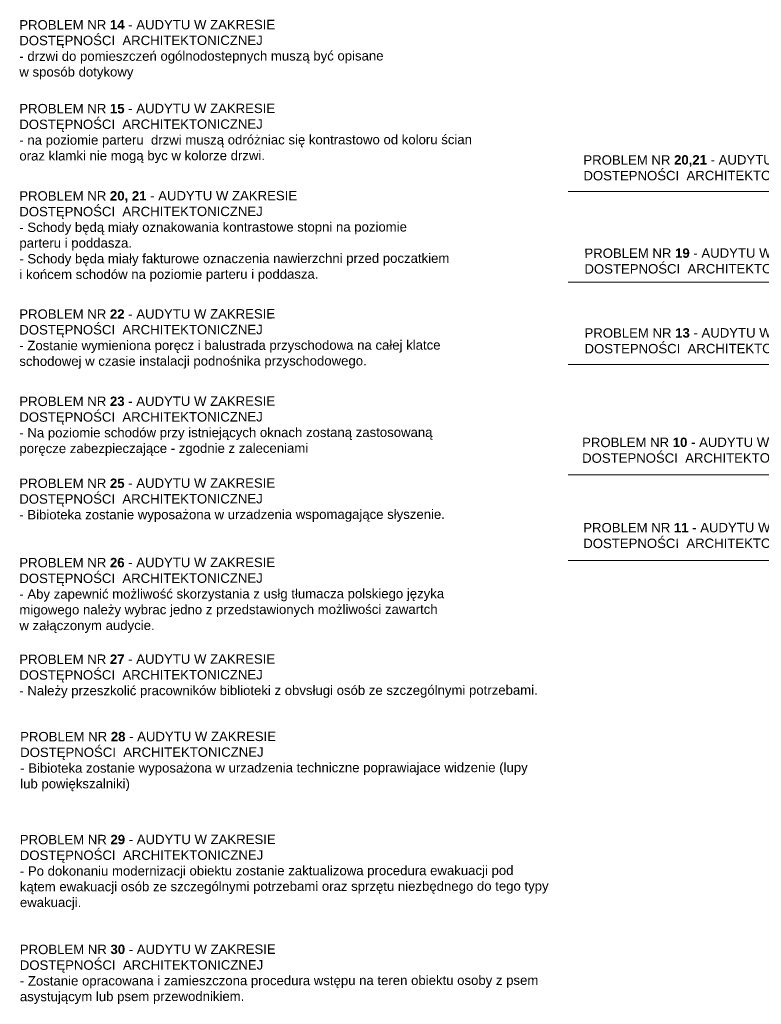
# Model space of a CAD drawing. Header units: millimetres. Extents: x -37273 to 136949, y -1495242345 to -598.
# Tile 18 of 53: x 52472 to 54228, y -18081 to -15749. Entities that reach past the tile are written whole.
import ezdxf

# ---------------------------------------------------------------- set-up
doc = ezdxf.new("R2010")
doc.units = ezdxf.units.MM
doc.linetypes.add('217-500', pattern=[2, 0, -0.5, 1.5])
doc.layers.add('OPISY', color=4, linetype='Continuous')
doc.layers.add('projektowana skarpa', color=7, linetype='Continuous', lineweight=5, true_color=0x3f3f3f)
doc.styles.add('Style-CHAR_FAST_FONT', font='CHAR_FAST_FONT.shx')

msp = doc.modelspace()

# ---------------------------------------------------------------- linework, layer by layer
at = {"layer": 'projektowana skarpa', "color": 1, "lineweight": 13}
msp.add_lwpolyline([(54488.55, -16155.85), (54488.55, -16155.85), (53770.28, -16155.85)], dxfattribs=at)
at = {"layer": 'projektowana skarpa', "color": 5, "lineweight": 13}
msp.add_lwpolyline([(55032.95, -16923.02), (54592.24, -16826.82), (53770.28, -16826.82)], dxfattribs=at)

# ---------------------------------------------------------------- texts
at = {"layer": 'OPISY', "color": 18, "linetype": '217-500', "ltscale": 5, "true_color": 0x000000, "char_height": 22.295, "width": 1938.6235, "attachment_point": 1, "rotation": 0.07758, "style": 'Style-CHAR_FAST_FONT'}
for s, insert in [('{\\fArial|b0|i0|c238|p0;\\C1;PROBLEM NR \\fArial|b1|i0|c238|p0;14\\fArial|b0|i0|c238|p0;\\C18;\\c0; - AUDYTU W ZAKRESIE \\PDOSTĘPNOŚCI  ARCHITEKTONICZNEJ\\P- drzwi do pomieszczeń ogólnodostepnych muszą być opisane\\Pw sposób dotykowy}', (52471.07, -15749.82)), ('{\\fArial|b0|i0|c238|p0;\\C1;PROBLEM NR \\fArial|b1|i0|c238|p0;15\\fArial|b0|i0|c238|p0;\\C18;\\c0; - AUDYTU W ZAKRESIE \\PDOSTĘPNOŚCI  ARCHITEKTONICZNEJ\\P- na poziomie parteru  drzwi muszą odróżniac się kontrastowo od koloru ścian\\Poraz klamki nie mogą byc w kolorze drzwi.}', (52471.07, -15948.38)), ('{\\fArial|b0|i0|c238|p0;\\C1;PROBLEM NR \\fArial|b1|i0|c238|p0;20, 21 \\fArial|b0|i0|c238|p0;\\C18;\\c0;- AUDYTU W ZAKRESIE \\PDOSTĘPNOŚCI  ARCHITEKTONICZNEJ\\P- Schody będą miały oznakowania kontrastowe stopni na poziomie \\Pparteru i poddasza.\\P- Schody będa miały fakturowe oznaczenia nawierzchni przed poczatkiem \\Pi końcem schodów na poziomie parteru i poddasza.}', (52471.07, -16155.07)), ('{\\fArial|b0|i0|c238|p0;\\C1;PROBLEM NR \\fArial|b1|i0|c238|p0;22 \\fArial|b0|i0|c238|p0;\\C18;\\c0;- AUDYTU W ZAKRESIE \\PDOSTĘPNOŚCI  ARCHITEKTONICZNEJ\\P- Zostanie wymieniona poręcz i balustrada przyschodowa na całej klatce\\Pschodowej w czasie instalacji podnośnika przyschodowego.}', (52471.07, -16434.98)), ('{\\fArial|b0|i0|c238|p0;\\C1;PROBLEM NR \\fArial|b1|i0|c238|p0;23 \\fArial|b0|i0|c238|p0;\\C18;\\c0;- AUDYTU W ZAKRESIE \\PDOSTĘPNOŚCI  ARCHITEKTONICZNEJ\\P- Na poziomie schodów przy istniejących oknach zostaną zastosowaną \\Pporęcze zabezpieczające - zgodnie z zaleceniami}', (52471.07, -16641.67)), ('{\\fArial|b0|i0|c238|p0;\\C1;PROBLEM NR \\fArial|b1|i0|c238|p0;25 \\fArial|b0|i0|c238|p0;\\C18;\\c0;- AUDYTU W ZAKRESIE \\PDOSTĘPNOŚCI  ARCHITEKTONICZNEJ\\P- Bibioteka zostanie wyposażona w urzadzenia wspomagające słyszenie.}', (52471.07, -16835.79)), ('{\\fArial|b0|i0|c238|p0;\\C1;PROBLEM NR \\fArial|b1|i0|c238|p0;26 \\fArial|b0|i0|c238|p0;\\C18;\\c0;- AUDYTU W ZAKRESIE \\PDOSTĘPNOŚCI  ARCHITEKTONICZNEJ\\P- Aby zapewnić możliwość skorzystania z usłg tłumacza polskiego języka \\Pmigowego należy wybrac jedno z przedstawionych możliwości zawartch \\Pw załączonym audycie.}', (52471.07, -17023.72)), ('{\\fArial|b0|i0|c238|p0;\\C1;PROBLEM NR \\fArial|b1|i0|c238|p0;27 \\fArial|b0|i0|c238|p0;\\C18;\\c0;- AUDYTU W ZAKRESIE \\PDOSTĘPNOŚCI  ARCHITEKTONICZNEJ\\P- Należy przeszkolić pracowników biblioteki z obvsługi osób ze szczególnymi potrzebami.}', (52471.07, -17252.55)), ('{\\fArial|b0|i0|c238|p0;\\C1;PROBLEM NR \\fArial|b1|i0|c238|p0;28 \\fArial|b0|i0|c238|p0;\\C18;\\c0;- AUDYTU W ZAKRESIE \\PDOSTĘPNOŚCI  ARCHITEKTONICZNEJ\\P- Bibioteka zostanie wyposażona w urzadzenia techniczne poprawiajace widzenie (lupy\\Plub powiększalniki)}', (52473.13, -17435.81)), ('{\\fArial|b0|i0|c238|p0;\\C1;PROBLEM NR \\fArial|b1|i0|c238|p0;29 \\fArial|b0|i0|c238|p0;\\C18;\\c0;- AUDYTU W ZAKRESIE \\PDOSTĘPNOŚCI  ARCHITEKTONICZNEJ\\P- Po dokonaniu modernizacji obiektu zostanie zaktualizowa procedura ewakuacji pod \\Pkątem ewakuacji osób ze szczególnymi potrzebami oraz sprzętu niezbędnego do tego typy\\Pewakuacji.}', (52472.3, -17679.64)), ('{\\fArial|b0|i0|c238|p0;\\C1;PROBLEM NR \\fArial|b1|i0|c238|p0;30 \\fArial|b0|i0|c238|p0;\\C18;\\c0;- AUDYTU W ZAKRESIE \\PDOSTĘPNOŚCI  ARCHITEKTONICZNEJ\\P- Zostanie opracowana i zamieszczona procedura wstępu na teren obiektu osoby z psem \\Pasystującym lub psem przewodnikiem.}', (52472.3, -17939.81))]:
    msp.add_mtext(s, dxfattribs=dict(at, insert=insert))
at = {"layer": 'OPISY', "color": 18, "linetype": '217-500', "ltscale": 5, "true_color": 0x000000, "char_height": 22.295, "width": 1938.6235, "attachment_point": 1, "rotation": 0.07758, "style": 'Style-CHAR_FAST_FONT', "bg_fill": 2}
for s, insert in [('{\\fArial|b0|i0|c238|p0;\\C1;PROBLEM NR \\fArial|b1|i0|c238|p0;20,21\\fArial|b0|i0|c238|p0;\\C18;\\c0; - AUDYTU W ZAKRESIE \\PDOSTEPNOŚCI  ARCHITEKTONICZNEJ}', (53806.43, -16069.94)), ('{\\fArial|b0|i0|c238|p0;\\C1;PROBLEM NR \\fArial|b1|i0|c238|p0;19\\fArial|b0|i0|c238|p0;\\C18;\\c0; - AUDYTU W ZAKRESIE \\PDOSTEPNOŚCI  ARCHITEKTONICZNEJ}', (53808.82, -16290.72)), ('{\\fArial|b0|i0|c238|p0;\\C1;PROBLEM NR \\fArial|b1|i0|c238|p0;13\\fArial|b0|i0|c238|p0;\\C18;\\c0; - AUDYTU W ZAKRESIE \\PDOSTEPNOŚCI  ARCHITEKTONICZNEJ}', (53809.07, -16479.72)), ('{\\fArial|b0|i0|c238|p0;\\C1;PROBLEM NR \\fArial|b1|i0|c238|p0;10\\fArial|b0|i0|c238|p0;\\C18;\\c0; - AUDYTU W ZAKRESIE \\PDOSTEPNOŚCI  ARCHITEKTONICZNEJ}', (53803.36, -16738.88))]:
    msp.add_mtext(s, dxfattribs=dict(at, insert=insert))

# ---------------------------------------------------------------- next in the draw order: linework, layer by layer
at = {"layer": 'projektowana skarpa', "color": 1, "lineweight": 13}
for points in [[(55250.31, -16708.34), (54623.09, -16370.54), (53770.28, -16370.54)], [(55423.45, -16798.75), (54610.14, -16565.63), (53770.28, -16565.63)]]:
    msp.add_lwpolyline(points, dxfattribs=at)

# ---------------------------------------------------------------- next in the draw order: texts
at = {"layer": 'OPISY', "color": 18, "linetype": '217-500', "ltscale": 5, "true_color": 0x000000, "insert": (53806.09, -16940.9), "char_height": 22.295, "width": 1938.6235, "attachment_point": 1, "rotation": 0.07758, "style": 'Style-CHAR_FAST_FONT', "bg_fill": 2}
msp.add_mtext('{\\fArial|b0|i0|c238|p0;\\C1;PROBLEM NR \\fArial|b1|i0|c238|p0;11\\fArial|b0|i0|c238|p0;\\C18;\\c0; - AUDYTU W ZAKRESIE \\PDOSTEPNOŚCI  ARCHITEKTONICZNEJ}', dxfattribs=at)

# ---------------------------------------------------------------- next in the draw order: linework, layer by layer
at = {"layer": 'projektowana skarpa', "color": 1, "lineweight": 13}
msp.add_lwpolyline([(55084.46, -16933.83), (54624.43, -17029.85), (53770.28, -17029.85)], dxfattribs=at)

doc.saveas('drawing.dxf')
